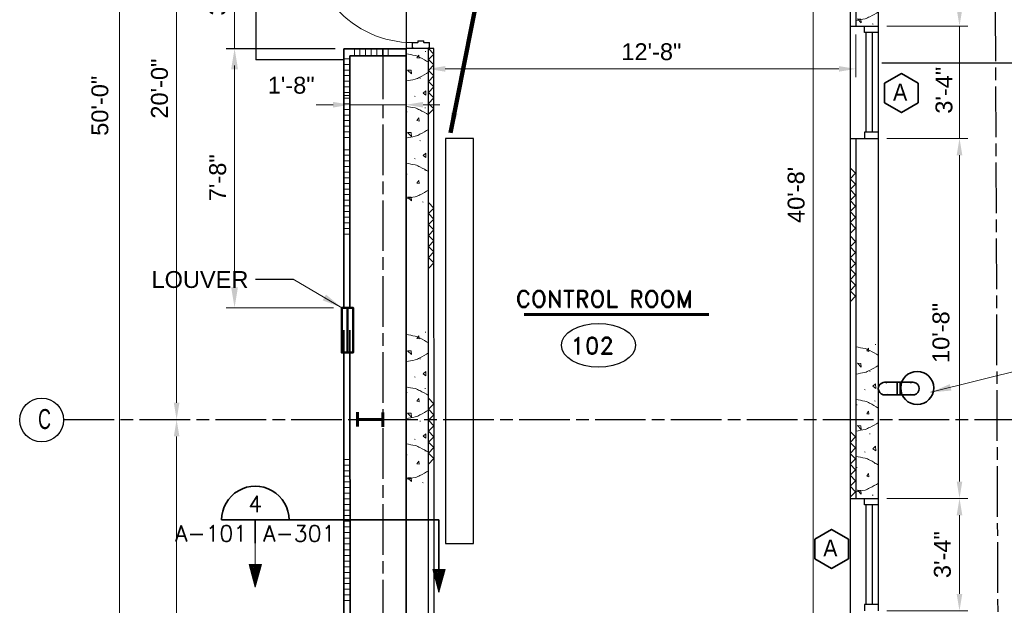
# Model space of a CAD drawing. Extents: x 417 to 1755, y 1849 to 2768.
# Tile 2 of 11: x 433 to 783, y 2087 to 2295. Entities that reach past the tile are written whole.
import ezdxf
from ezdxf.enums import TextEntityAlignment as Align

# ---------------------------------------------------------------- set-up
doc = ezdxf.new("R2010")
doc.units = 0
doc.header["$MEASUREMENT"] = 0
doc.linetypes.add('ACAD_ISO08W100', pattern=[36, 24, -3, 6, -3])
for name, color, linetype, lineweight in [('06_G-Anno-Symb', 6, 'Continuous', 5), ('4', 7, 'Continuous', 18), ('A-Anno-Dims', 33, 'Continuous', 25), ('A-Anno-Patt', 152, 'Continuous', 18), ('A-Anno-Symb', 6, 'Continuous', 35), ('A-Anno-Text', 53, 'Continuous', 25), ('A-Cols-Prim', 6, 'Continuous', 35), ('A-Eqpm-Fixd', 4, 'Continuous', 50), ('A-Flor-Spcl', 3, 'Continuous', 35), ('A-Glaz-Full', 1, 'Continuous', 25), ('A-Grid-Iden', 1, 'Continuous', 25), ('A-Wall-Cntr', 5, 'ACAD_ISO08W100', 18), ('A-Wall-Full-Extr', 2, 'Continuous', 35), ('A-Wall-Full-Intr', 3, 'Continuous', 25), ('A-Wall-Jamb', 1, 'Continuous', 25), ('od37a201$0$A-Elev-Fixt', 2, 'Continuous', 35), ('pe26ac01$0$A-Door-Prht', 6, 'Continuous', 35), ('pe26ac01$0$A-Wall-Jamb', 1, 'Continuous', 25)]:
    doc.layers.add(name, color=color, linetype=linetype, lineweight=lineweight)
for name, color, linetype in [('14_A-FLOR-NUMB', 4, 'Continuous'), ('52', 7, 'Continuous'), ('TEXT', 1, 'Continuous')]:
    doc.layers.add(name, color=color, linetype=linetype)
doc.styles.add('notes', font='ARIAL.TTF')
doc.styles.add('od38a1 plan$0$Style-WORKING', font='WORKING.shx')
doc.styles.add('ROMAND', font='romand.shx')
doc.styles.get("Standard").update_dxf_attribs({"font": 'txt.shx'})
doc.styles.add('Style-Arial', font='ARIAL.TTF')
doc.styles.add('Text', font='ARIAL.TTF', dxfattribs={"height": 0.125})
doc.dimstyles.new('EARCH', dxfattribs={"dimtxt": 0.125, "dimasz": 0.125, "dimexe": 0.0625, "dimexo": 0.0625, "dimgap": 0.0625, "dimtad": 1, "dimdec": 4, "dimzin": 3, "dimdsep": 46, "dimlunit": 4, "dimtxsty": 'notes', "dimcen": 0, "dimclrd": 256, "dimclre": 256, "dimadec": 0, "dimazin": 0, "dimtfac": 0.75, "dimtdec": 4, "dimtmove": 1, "dimatfit": 3, "dimfxl": 0, "dimfrac": 1, "dimtolj": 1, "dimtzin": 3, "dimlwd": 18, "dimlwe": 18, "dimarcsym": 0})
doc.dimstyles.new('Std-Arch', dxfattribs={"dimtxt": 0.125, "dimasz": 0.15, "dimexe": 0.0625, "dimexo": 0.0625, "dimgap": 0.0625, "dimtad": 1, "dimdec": 4, "dimzin": 11, "dimdsep": 46, "dimlunit": 4, "dimtxsty": 'Text', "dimcen": 0.09, "dimclrd": 256, "dimclre": 256, "dimadec": 4, "dimazin": 3, "dimtfac": 1, "dimtdec": 4, "dimtofl": 0, "dimtmove": 1, "dimatfit": 3, "dimfxl": 0, "dimfrac": 2, "dimtzin": 11, "dimlwd": 18, "dimlwe": 18, "dimarcsym": 0})

# ---------------------------------------------------------------- blocks, each defined once
blk = doc.blocks.new('dr6mas')
at = {"layer": 'pe26ac01$0$A-Door-Prht', "color": 3, "linetype": 'Continuous', "lineweight": 0}
for p, q in [((-6.06, 37.98), (-6.06, 39.7)), ((-6.06, 37.98), (-6.06, 39.7)), ((-5.96, 37.98), (-5.96, 39.7)), ((-5.91, 39.85), (-5.66, 39.85)), ((-5.91, 39.75), (-5.66, 39.75)), ((-5.66, 39.75), (-5.66, 39.85)), ((-0.45, 39.85), (-0.45, 39.75)), ((-0.09, 39.85), (-0.45, 39.85)), ((-0.09, 39.75), (-0.45, 39.75)), ((-0.04, 37.98), (-0.04, 39.7)), ((0.06, 37.98), (0.06, 39.7)), ((-5.91, 37.93), (-4.12, 37.93)), ((-5.91, 37.82), (-4.12, 37.82)), ((-4.07, 37.77), (-4.07, 37.47)), ((-4.07, 37.72), (-4.07, 37.47)), ((-3.97, 37.77), (-3.97, 37.47)), ((-3.92, 37.42), (-2.08, 37.42)), ((-3.92, 37.32), (-2.08, 37.32)), ((-2.03, 37.77), (-2.03, 37.47)), ((-1.93, 37.77), (-1.93, 37.47)), ((-1.93, 37.72), (-1.93, 37.47)), ((-0.09, 37.93), (-1.88, 37.93)), ((-0.09, 37.82), (-1.88, 37.82)), ((-6.06, 1.87), (-6.06, 0.15)), ((-6.06, 1.87), (-6.06, 0.15)), ((-5.96, 1.87), (-5.96, 0.15)), ((-5.91, 2.03), (-4.12, 2.03)), ((-5.91, 1.92), (-4.12, 1.92)), ((-5.91, 0.1), (-5.66, 0.1)), ((-5.66, 0.1), (-5.66, 0)), ((-4.07, 2.13), (-4.07, 2.38)), ((-4.07, 2.08), (-4.07, 2.38)), ((-3.97, 2.08), (-3.97, 2.38)), ((-3.92, 2.53), (-2.08, 2.53)), ((-3.92, 2.43), (-2.08, 2.43)), ((-2.03, 2.08), (-2.03, 2.38)), ((-1.93, 2.08), (-1.93, 2.38)), ((-1.93, 2.13), (-1.93, 2.38)), ((-0.09, 2.03), (-1.88, 2.03)), ((-0.09, 1.92), (-1.88, 1.92)), ((-0.45, 0), (-0.45, 0.1)), ((-0.09, 0.1), (-0.45, 0.1)), ((-0.04, 1.87), (-0.04, 0.15)), ((0.06, 1.87), (0.06, 0.15)), ((-5.91, 0), (-5.66, 0)), ((-0.09, 0), (-0.45, 0))]:
    blk.add_line(p, q, dxfattribs=at)
at = {"layer": 'pe26ac01$0$A-Door-Prht', "color": 2, "linetype": 'Continuous', "lineweight": 0}
for p, q in [((-42.46, 3.84), (-5.91, 3.84)), ((-5.91, 3.84), (-5.91, 2.02)), ((-5.91, 2.02), (-42.46, 2.02))]:
    blk.add_line(p, q, dxfattribs=at)
at = {"layer": 'pe26ac01$0$A-Door-Prht', "color": 3, "linetype": 'Continuous', "lineweight": 0}
for centre, radius, start, end in [((-5.91, 39.7), 0.152, 90, 180), ((-5.91, 39.7), 0.0508, 90, 180), ((-0.09, 39.7), 0.152, 0, 90), ((-0.09, 39.7), 0.0508, 0, 90), ((-5.91, 37.98), 0.152, 180, 270), ((-5.91, 37.98), 0.0508, 180, 270), ((-4.12, 37.77), 0.152, 0, 90), ((-4.12, 37.77), 0.0508, 0, 90), ((-3.92, 37.47), 0.152, 180, 270), ((-3.92, 37.47), 0.0508, 180, 270), ((-2.08, 37.47), 0.152, 270, 0), ((-2.08, 37.47), 0.0508, 270, 0), ((-1.88, 37.77), 0.152, 90, 180), ((-1.88, 37.77), 0.0508, 90, 180), ((-0.09, 37.98), 0.152, 270, 0), ((-0.09, 37.98), 0.0508, 270, 0), ((-5.91, 1.87), 0.152, 90, 180), ((-5.91, 0.15), 0.152, 180, 270), ((-5.91, 1.87), 0.0508, 90, 180), ((-5.91, 0.15), 0.0508, 180, 270), ((-4.12, 2.08), 0.0508, 270, 0), ((-4.12, 2.08), 0.152, 270, 0), ((-3.92, 2.38), 0.152, 90, 180), ((-3.92, 2.38), 0.0508, 90, 180), ((-2.08, 2.38), 0.152, 0, 90), ((-2.08, 2.38), 0.0508, 0, 90), ((-1.88, 2.08), 0.152, 180, 270), ((-1.88, 2.08), 0.0508, 180, 270), ((-0.09, 1.87), 0.152, 0, 90), ((-0.09, 1.87), 0.0508, 0, 90), ((-0.09, 0.15), 0.152, 270, 0), ((-0.09, 0.15), 0.0508, 270, 0)]:
    blk.add_arc(centre, radius, start, end, dxfattribs=at)
at = {"layer": 'pe26ac01$0$A-Door-Prht', "color": 2, "linetype": 'Continuous', "lineweight": 0}
blk.add_arc((-5.91, 1.35), 36.55, 90.0785, 186.3608, dxfattribs=at)
at = {"layer": 'pe26ac01$0$A-Wall-Jamb', "color": 3, "linetype": 'Continuous', "lineweight": 0}
for p, q in [((0, 40), (-6, 40)), ((0, 0), (-6, 0))]:
    blk.add_line(p, q, dxfattribs=at)
blk = doc.blocks.new('*D145')
at = {"layer": 'A-Anno-Dims', "lineweight": 18}
for p, q in [((570.68, 2281.75), (570.68, 2261.76)), ((550.68, 2279.12), (550.68, 2261.76)), ((538.68, 2264.76), (544.68, 2264.76)), ((550.68, 2264.76), (570.68, 2264.76)), ((582.68, 2264.76), (576.68, 2264.76))]:
    blk.add_line(p, q, dxfattribs=at)
at = {"layer": 'A-Anno-Dims', "lineweight": 18, "extrusion": (0, 0, -1)}
blk.add_solid([(-544.68, 2265.76), (-550.68, 2264.76), (-544.68, 2263.76)], dxfattribs=at)
at = {"layer": 'A-Anno-Dims', "lineweight": 18}
blk.add_solid([(576.68, 2263.76), (570.68, 2264.76), (576.68, 2265.76)], dxfattribs=at)
at = {"layer": 'A-Anno-Dims', "linetype": 'Continuous', "lineweight": 18, "insert": (529.77, 2271.66), "char_height": 6, "attachment_point": 5, "style": 'notes'}
blk.add_mtext('1\'-8"', dxfattribs=at)
blk = doc.blocks.new('*D146')
at = {"layer": 'A-Anno-Dims', "lineweight": 18}
for p, q in [((730.55, 2289.76), (730.55, 2274.51)), ((578.56, 2281.75), (578.56, 2274.51)), ((584.56, 2277.51), (724.55, 2277.51))]:
    blk.add_line(p, q, dxfattribs=at)
blk.add_solid([(584.56, 2276.51), (578.56, 2277.51), (584.56, 2278.51)], dxfattribs=at)
at = {"layer": 'A-Anno-Dims', "lineweight": 18, "extrusion": (0, 0, -1)}
blk.add_solid([(-724.55, 2278.51), (-730.55, 2277.51), (-724.55, 2276.51)], dxfattribs=at)
at = {"layer": 'A-Anno-Dims', "linetype": 'Continuous', "lineweight": 18, "insert": (657.87, 2283.58), "char_height": 6, "attachment_point": 5, "style": 'notes'}
blk.add_mtext('12\'-8"', dxfattribs=at)
blk = doc.blocks.new('*D75')
at = {"layer": 'A-Anno-Dims', "lineweight": 18}
for p, q in [((731.76, 2295.76), (731.76, 2309.42)), ((739.79, 2288.67), (739.79, 2309.42)), ((719.76, 2306.42), (725.76, 2306.42)), ((731.76, 2306.42), (739.79, 2306.42)), ((745.79, 2306.42), (751.79, 2306.42))]:
    blk.add_line(p, q, dxfattribs=at)
at = {"layer": 'A-Anno-Dims', "lineweight": 18, "extrusion": (0, 0, -1)}
blk.add_solid([(-725.76, 2307.42), (-731.76, 2306.42), (-725.76, 2305.42)], dxfattribs=at)
at = {"layer": 'A-Anno-Dims', "lineweight": 18}
blk.add_solid([(745.79, 2305.42), (739.79, 2306.42), (745.79, 2307.42)], dxfattribs=at)
at = {"layer": 'A-Anno-Dims', "linetype": 'Continuous', "lineweight": 18, "style": 'notes'}
blk.add_text('8"', height=6, dxfattribs=at).set_placement((718.67, 2313), align=Align.MIDDLE_LEFT)
blk = doc.blocks.new('*D147')
at = {"layer": 'A-Anno-Dims', "lineweight": 18}
for p, q in [((509.64, 2336.9), (509.64, 2330.9)), ((545.79, 2324.9), (506.64, 2324.9)), ((509.64, 2324.9), (509.64, 2284.75)), ((545.44, 2284.75), (506.64, 2284.75)), ((509.64, 2278.75), (509.64, 2272.75))]:
    blk.add_line(p, q, dxfattribs=at)
blk.add_solid([(510.64, 2330.9), (509.64, 2324.9), (508.64, 2330.9)], dxfattribs=at)
at = {"layer": 'A-Anno-Dims', "lineweight": 18, "extrusion": (0, 0, -1)}
blk.add_solid([(-508.64, 2278.75), (-509.64, 2284.75), (-510.64, 2278.75)], dxfattribs=at)
at = {"layer": 'A-Anno-Dims', "linetype": 'Continuous', "lineweight": 18, "insert": (503.57, 2304.82), "char_height": 6, "attachment_point": 5, "rotation": 90, "style": 'notes'}
blk.add_mtext('3\'-4"', dxfattribs=at)
blk = doc.blocks.new('*D121')
at = {"layer": 'A-Anno-Dims', "lineweight": 18}
for p, q in [((489.02, 2392.78), (486.02, 2392.78)), ((489.02, 2386.78), (489.02, 2158.78)), ((484.75, 2152.78), (492.02, 2152.78))]:
    blk.add_line(p, q, dxfattribs=at)
at = {"layer": 'A-Anno-Dims', "lineweight": 18, "extrusion": (0, 0, -1)}
blk.add_solid([(-488.02, 2386.78), (-489.02, 2392.78), (-490.02, 2386.78)], dxfattribs=at)
at = {"layer": 'A-Anno-Dims', "lineweight": 18}
blk.add_solid([(490.02, 2158.78), (489.02, 2152.78), (488.02, 2158.78)], dxfattribs=at)
at = {"layer": 'A-Anno-Dims', "linetype": 'Continuous', "insert": (482.96, 2270.49), "char_height": 6, "attachment_point": 5, "rotation": 90, "style": 'notes'}
blk.add_mtext('20\'-0"', dxfattribs=at)
blk = doc.blocks.new('*D122')
at = {"layer": 'A-Anno-Dims', "lineweight": 18}
for p, q in [((488.55, 2152.78), (492.02, 2152.78)), ((489.02, 2146.78), (489.02, 1986.78)), ((487.31, 1980.78), (486.02, 1980.78))]:
    blk.add_line(p, q, dxfattribs=at)
at = {"layer": 'A-Anno-Dims', "lineweight": 18, "extrusion": (0, 0, -1)}
blk.add_solid([(-488.02, 2146.78), (-489.02, 2152.78), (-490.02, 2146.78)], dxfattribs=at)
at = {"layer": 'A-Anno-Dims', "lineweight": 18}
blk.add_solid([(490.02, 1986.78), (489.02, 1980.78), (488.02, 1986.78)], dxfattribs=at)
at = {"layer": 'A-Anno-Dims', "linetype": 'Continuous', "insert": (483.01, 2064.9), "char_height": 6, "attachment_point": 5, "rotation": 90, "style": 'notes'}
blk.add_mtext('14\'-4"', dxfattribs=at)
blk = doc.blocks.new('*D119')
at = {"layer": 'A-Anno-Dims', "lineweight": 18}
for p, q in [((547.7, 2572.29), (465.66, 2572.29)), ((468.66, 2566.29), (468.66, 1978.45)), ((547.7, 1972.45), (465.66, 1972.45))]:
    blk.add_line(p, q, dxfattribs=at)
at = {"layer": 'A-Anno-Dims', "lineweight": 18, "extrusion": (0, 0, -1)}
blk.add_solid([(-467.66, 2566.29), (-468.66, 2572.29), (-469.66, 2566.29)], dxfattribs=at)
at = {"layer": 'A-Anno-Dims', "lineweight": 18}
blk.add_solid([(469.66, 1978.45), (468.66, 1972.45), (467.66, 1978.45)], dxfattribs=at)
at = {"layer": 'A-Anno-Dims', "linetype": 'Continuous', "lineweight": 18, "insert": (461.77, 2264.39), "char_height": 6, "attachment_point": 5, "rotation": 90, "style": 'notes'}
blk.add_mtext('50\'-0"', dxfattribs=at)
blk = doc.blocks.new('*D76')
at = {"layer": 'A-Anno-Dims', "lineweight": 18}
for p, q in [((768.65, 2304.76), (768.65, 2298.76)), ((742.79, 2292.76), (771.65, 2292.76)), ((768.65, 2292.76), (768.65, 2252.78)), ((745.79, 2252.78), (771.65, 2252.78)), ((768.65, 2246.78), (768.65, 2240.78))]:
    blk.add_line(p, q, dxfattribs=at)
blk.add_solid([(769.65, 2298.76), (768.65, 2292.76), (767.65, 2298.76)], dxfattribs=at)
at = {"layer": 'A-Anno-Dims', "lineweight": 18, "extrusion": (0, 0, -1)}
blk.add_solid([(-767.65, 2246.78), (-768.65, 2252.78), (-769.65, 2246.78)], dxfattribs=at)
at = {"layer": 'A-Anno-Dims', "linetype": 'Continuous', "style": 'notes'}
blk.add_text('3\'-4"', height=6, rotation=90, dxfattribs=at).set_placement((763.12, 2261.57), align=Align.MIDDLE_LEFT)
blk = doc.blocks.new('*D77')
at = {"layer": 'A-Anno-Dims', "lineweight": 18}
for p, q in [((742.79, 2252.78), (771.65, 2252.78)), ((768.65, 2246.78), (768.65, 2130.76)), ((742.79, 2124.76), (771.65, 2124.76))]:
    blk.add_line(p, q, dxfattribs=at)
at = {"layer": 'A-Anno-Dims', "lineweight": 18, "extrusion": (0, 0, -1)}
blk.add_solid([(-767.65, 2246.78), (-768.65, 2252.78), (-769.65, 2246.78)], dxfattribs=at)
at = {"layer": 'A-Anno-Dims', "lineweight": 18}
blk.add_solid([(769.65, 2130.76), (768.65, 2124.76), (767.65, 2130.76)], dxfattribs=at)
at = {"layer": 'A-Anno-Dims', "linetype": 'Continuous', "style": 'notes'}
blk.add_text('10\'-8"', height=6, rotation=90, dxfattribs=at).set_placement((762.04, 2172.93), align=Align.MIDDLE_LEFT)
blk = doc.blocks.new('*D39')
at = {"layer": 'A-Anno-Dims', "lineweight": 18}
for p, q in [((742.79, 2124.76), (771.65, 2124.76)), ((768.65, 2118.76), (768.65, 2090.79)), ((742.79, 2084.79), (771.65, 2084.79))]:
    blk.add_line(p, q, dxfattribs=at)
at = {"layer": 'A-Anno-Dims'}
for points in [[(767.65, 2118.76), (769.65, 2118.76), (768.65, 2124.76)], [(767.65, 2090.79), (769.65, 2090.79), (768.65, 2084.79)]]:
    blk.add_solid(points, dxfattribs=at)
at = {"layer": 'A-Anno-Dims', "insert": (762.59, 2104.77), "char_height": 6, "attachment_point": 5, "rotation": 90, "style": 'notes'}
blk.add_mtext('\\A1;3\'-4"', dxfattribs=at)
blk = doc.blocks.new('rmno')
at = {"layer": '14_A-FLOR-NUMB'}
blk.add_ellipse((0, 0), major_axis=(52.8, 0), ratio=0.590246, dxfattribs=at)
at = {"layer": 'TEXT', "linetype": 'ByBlock', "style": 'ROMAND'}
blk.add_attdef('X', (-39.8, -12.6), '', height=24, dxfattribs=at)
blk = doc.blocks.new('ROOMNAME')
at = {"color": 0, "lineweight": 40, "style": 'ROMAND'}
blk.add_attdef('X', (-12.2, -12.1), '', height=24, dxfattribs=at)
blk = doc.blocks.new('*D54')
at = {"layer": 'A-Anno-Dims', "lineweight": 18}
for p, q in [((728.76, 2476.52), (713.64, 2476.52)), ((716.64, 1994.87), (716.64, 2470.52)), ((728.76, 1988.87), (713.64, 1988.87))]:
    blk.add_line(p, q, dxfattribs=at)
at = {"layer": 'A-Anno-Dims'}
for points in [[(715.64, 2470.52), (717.64, 2470.52), (716.64, 2476.52)], [(715.64, 1994.87), (717.64, 1994.87), (716.64, 1988.87)]]:
    blk.add_solid(points, dxfattribs=at)
at = {"layer": 'A-Anno-Dims', "insert": (710.58, 2232.7), "char_height": 6, "attachment_point": 5, "rotation": 90, "style": 'notes'}
blk.add_mtext("\\A1;40'-8'", dxfattribs=at)
blk = doc.blocks.new('*D55')
at = {"layer": 'A-Anno-Dims', "lineweight": 18}
for p, q in [((742.35, 2484.75), (817.5, 2484.75)), ((814.5, 1986.78), (814.5, 2478.75)), ((742.79, 1980.78), (817.5, 1980.78))]:
    blk.add_line(p, q, dxfattribs=at)
at = {"layer": 'A-Anno-Dims'}
for points in [[(813.5, 2478.75), (815.5, 2478.75), (814.5, 2484.75)], [(813.5, 1986.78), (815.5, 1986.78), (814.5, 1980.78)]]:
    blk.add_solid(points, dxfattribs=at)
at = {"layer": 'A-Anno-Dims', "insert": (808.44, 2350.6), "char_height": 6, "attachment_point": 5, "rotation": 90, "style": 'notes'}
blk.add_mtext('\\A1;42\'-0"', dxfattribs=at)
blk = doc.blocks.new('8CMU')
for p, q in [((10.05, 7.7), (10.05, 7.98)), ((19.64, 7.89), (19.56, 8.09)), ((32.25, 7.7), (32.25, 7.98)), ((41.84, 7.89), (41.76, 8.09)), ((15.5, 4.89), (15.6, 5.11)), ((37.69, 4.89), (37.81, 5.11)), ((0.14, 2.01), (0.18, 2.29)), ((11.45, 1.29), (11.47, 1.49)), ((21.99, 3), (22.03, 3.27)), ((33.64, 1.29), (33.67, 1.49)), ((44.2, 3), (44.24, 3.27)), ((53.72, 1.09), (53.74, 1.3))]:
    blk.add_line(p, q)
for points, knots in [([(1.38, 8.09), (1.59, 7.02), (1.8, 5.95), (2.01, 4.88), (2.13, 4.28), (2.46, 3.75), (2.73, 3.2), (3.27, 2.13), (3.82, 1.09), (4.49, 0.09)], [0, 0, 0, 0, 0.377497, 0.377497, 0.377497, 0.58782, 0.58782, 0.58782, 1, 1, 1, 1]), ([(13.98, 8.09), (13.77, 7.02), (13.56, 5.95), (13.35, 4.88), (13.23, 4.28), (12.9, 3.75), (12.63, 3.2), (12.09, 2.13), (11.54, 1.09), (10.87, 0.09)], [0, 0, 0, 0, 0.377499, 0.377499, 0.377499, 0.587821, 0.587821, 0.587821, 1, 1, 1, 1]), ([(22.93, 8.09), (23.14, 7.02), (23.35, 5.95), (23.56, 4.88), (23.68, 4.28), (24.01, 3.75), (24.28, 3.2), (24.82, 2.13), (25.37, 1.09), (26.04, 0.09)], [0, 0, 0, 0, 0.377499, 0.377499, 0.377499, 0.587821, 0.587821, 0.587821, 1, 1, 1, 1]), ([(34.23, 8.09), (34.03, 7.05), (33.82, 6), (33.62, 4.96), (33.5, 4.36), (33.17, 3.83), (32.9, 3.28), (32.36, 2.21), (31.81, 1.17), (31.14, 0.17)], [0, 0, 0, 0, 0.371607, 0.371607, 0.371607, 0.58392, 0.58392, 0.58392, 1, 1, 1, 1]), ([(43.22, 8.09), (43.42, 7.05), (43.63, 6), (43.83, 4.96), (43.95, 4.36), (44.28, 3.83), (44.55, 3.28), (45.09, 2.21), (45.64, 1.17), (46.31, 0.17)], [0, 0, 0, 0, 0.371609, 0.371609, 0.371609, 0.583921, 0.583921, 0.583921, 1, 1, 1, 1]), ([(52.92, 8.09), (52.71, 7.02), (52.5, 5.95), (52.29, 4.88), (52.17, 4.28), (51.85, 3.75), (51.57, 3.2), (51.04, 2.13), (50.48, 1.09), (49.82, 0.09)], [0, 0, 0, 0, 0.377497, 0.377497, 0.377497, 0.58782, 0.58782, 0.58782, 1, 1, 1, 1])]:
    blk.add_open_spline(points, degree=3, knots=knots)
for points in [[(1.87, 6.35), (1.94, 7.6), (0.55, 6.25)], [(24.84, 6.35), (24.9, 7.6), (23.52, 6.25)], [(47.04, 6.35), (47.1, 7.6), (45.72, 6.25)], [(6.73, 3.49), (7.86, 3.64), (6.91, 4.28)], [(28.93, 3.49), (30.06, 3.64), (29.11, 4.28)], [(51.29, 3.49), (52.43, 3.64), (51.47, 4.28)], [(15.96, 1.09), (16.71, 2.09), (17.56, 1.13)], [(38.16, 1.09), (38.91, 2.09), (39.76, 1.13)]]:
    blk.add_3dface(points)
blk = doc.blocks.new('stud')
at = {"layer": '52'}
for p, q in [((0, 0), (150, 150)), ((300, 0), (150, 150)), ((300, 0), (450, 150)), ((600, 0), (450, 150)), ((600, 0), (750, 150)), ((900, 0), (750, 150)), ((900, 0), (1050, 150)), ((1200, 0), (1050, 150)), ((1200, 0), (1350, 150)), ((1500, 0), (1350, 150)), ((1500, 0), (1650, 150)), ((1800, 0), (1650, 150))]:
    blk.add_line(p, q, dxfattribs=at)
blk = doc.blocks.new('od37a201$0$PELDN')
blk.add_line((-0.0938, 0.0468), (-0.0938, -0.0469))
blk.add_arc((0, 0), 0.0469, 245.29111, 112.81672)
blk = doc.blocks.new('*D156')
at = {"layer": 'A-Anno-Dims', "lineweight": 13}
for p, q in [((545.44, 2284.59), (506.64, 2284.59)), ((509.64, 2277.39), (509.64, 2199.79)), ((544.79, 2192.59), (506.64, 2192.59))]:
    blk.add_line(p, q, dxfattribs=at)
at = {"layer": 'A-Anno-Dims', "lineweight": 13, "extrusion": (0, 0, -1)}
blk.add_solid([(-508.44, 2277.39), (-509.64, 2284.59), (-510.84, 2277.39)], dxfattribs=at)
at = {"layer": 'A-Anno-Dims', "lineweight": 13}
blk.add_solid([(510.84, 2199.79), (509.64, 2192.59), (508.44, 2199.79)], dxfattribs=at)
at = {"layer": 'A-Anno-Dims', "linetype": 'Continuous', "lineweight": 13, "style": 'Style-Arial'}
blk.add_text('7\'-8"', height=6, rotation=90, dxfattribs=at).set_placement((503.61, 2230.45), align=Align.MIDDLE_LEFT)

msp = doc.modelspace()

# ---------------------------------------------------------------- linework, layer by layer
at = {"layer": '06_G-Anno-Symb', "linetype": 'Continuous', "lineweight": 35}
for p, q in [((582.33018, 2117.09555), (504.99479, 2117.09555)), ((516.98279, 2117.09555), (516.98279, 2108.84555)), ((582.32483, 2091.42755), (582.33018, 2117.09555))]:
    msp.add_line(p, q, dxfattribs=at)
at = {"layer": '06_G-Anno-Symb', "linetype": 'Continuous', "lineweight": 20}
for p, q in [((516.97896, 2098.70709), (516.98279, 2117.09555)), ((516.97781, 2093.19909), (514.8195, 2101.31154)), ((514.8195, 2101.31154), (519.1875, 2101.31063)), ((514.97548, 2101.23351), (519.03749, 2101.25667)), ((516.97781, 2093.19909), (514.97548, 2101.23351)), ((515.16745, 2101.08947), (518.83947, 2101.14871)), ((516.98389, 2093.55909), (515.16745, 2101.08947)), ((519.1875, 2101.31063), (516.97781, 2093.19909)), ((519.03749, 2101.25667), (516.98389, 2093.55909)), ((518.83947, 2101.14871), (516.98397, 2093.94909)), ((515.40741, 2100.87342), (518.58743, 2100.95076)), ((516.98397, 2093.94909), (515.40741, 2100.87342)), ((515.61737, 2100.66938), (518.34738, 2100.71081)), ((517.01406, 2094.39309), (515.61737, 2100.66938)), ((515.86933, 2100.47133), (518.16735, 2100.57885)), ((517.02017, 2094.90309), (515.86933, 2100.47133)), ((516.12728, 2100.23127), (517.9273, 2100.3509)), ((517.05629, 2095.50308), (516.12728, 2100.23127)), ((516.43322, 2099.96721), (517.63326, 2100.14696)), ((517.05644, 2096.21108), (516.43322, 2099.96721)), ((516.70317, 2099.70915), (517.43521, 2099.919)), ((517.06857, 2096.85908), (516.70317, 2099.70915)), ((516.94314, 2099.5891), (517.26717, 2099.73303)), ((517.10472, 2097.54907), (516.94314, 2099.5891)), ((518.58743, 2100.95076), (517.01406, 2094.39309)), ((518.16735, 2100.57885), (517.05629, 2095.50308)), ((517.9273, 2100.3509), (517.05644, 2096.21108)), ((517.63326, 2100.14696), (517.06857, 2096.85908)), ((517.43521, 2099.919), (517.10472, 2097.54907)), ((517.26717, 2099.73303), (517.12296, 2098.70706)), ((580.17018, 2099.53955), (584.53818, 2099.53955)), ((582.33018, 2091.42755), (580.17018, 2099.53955)), ((580.32018, 2099.46155), (584.38818, 2099.48555)), ((582.33018, 2091.42755), (580.32018, 2099.46155)), ((580.51818, 2099.31755), (584.19018, 2099.37755)), ((582.33018, 2091.78755), (580.51818, 2099.31755)), ((580.75818, 2099.10155), (583.93818, 2099.17955)), ((582.33018, 2092.17755), (580.75818, 2099.10155)), ((580.96818, 2098.89755), (583.69818, 2098.93955)), ((582.36018, 2092.62155), (580.96818, 2098.89755)), ((581.22018, 2098.69955), (583.51818, 2098.80755)), ((582.37818, 2093.13155), (581.22018, 2098.69955)), ((581.48418, 2098.45955), (583.27818, 2098.57955)), ((582.40218, 2093.73155), (581.48418, 2098.45955)), ((581.78418, 2098.19555), (582.98418, 2098.37555)), ((582.40218, 2094.43955), (581.78418, 2098.19555)), ((582.06018, 2097.93755), (582.78618, 2098.14755)), ((582.42018, 2095.08755), (582.06018, 2097.93755)), ((582.30018, 2097.81755), (582.61818, 2097.96155)), ((582.45018, 2095.77755), (582.30018, 2097.81755)), ((584.53818, 2099.53955), (582.33018, 2091.42755)), ((584.38818, 2099.48555), (582.33018, 2091.78755)), ((584.19018, 2099.37755), (582.33018, 2092.17755)), ((583.93818, 2099.17955), (582.36018, 2092.62155)), ((583.69818, 2098.93955), (582.37818, 2093.13155)), ((583.51818, 2098.80755), (582.40218, 2093.73155)), ((583.27818, 2098.57955), (582.40218, 2094.43955)), ((582.98418, 2098.37555), (582.42018, 2095.08755)), ((582.78618, 2098.14755), (582.45018, 2095.77755)), ((582.61818, 2097.96155), (582.47418, 2096.93555))]:
    msp.add_line(p, q, dxfattribs=at)
at = {"layer": '06_G-Anno-Symb', "linetype": 'Continuous', "lineweight": 35}
msp.add_ellipse((516.99724, 2117.10373), major_axis=(-8.48528, 8.48528), ratio=1, start_param=3.926990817, end_param=7.068583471, dxfattribs=at)
at = {"layer": '14_A-FLOR-NUMB', "const_width": 1, "flags": 128}
msp.add_lwpolyline([(612.52731, 2190.18778), (678.37951, 2190.18778)], dxfattribs=at)
at = {"layer": '4', "color": 113, "linetype": 'Continuous', "lineweight": 25}
msp.add_3dface([(584.6621, 2108.73905), (594.6621, 2108.73905), (594.6621, 2252.73905), (584.6621, 2252.73905)], dxfattribs=at)
at = {"layer": 'A-Anno-Symb', "flags": 128}
for points in [[(740.80325, 2265.45489), (740.80325, 2272.38039), (746.80081, 2275.84314), (752.79825, 2272.38039), (752.79825, 2265.45489), (746.80081, 2261.99214)], [(715.97272, 2103.31821), (715.97272, 2110.24371), (721.97028, 2113.70646), (727.96772, 2110.24371), (727.96772, 2103.31821), (721.97028, 2099.85546)]]:
    msp.add_lwpolyline(points, close=True, dxfattribs=at)
at = {"layer": 'A-Anno-Text'}
msp.add_line((517.04038, 2202.68893), (530.47234, 2202.68893), dxfattribs=at)
at = {"layer": 'A-Cols-Prim', "lineweight": 60}
for p, q in [((553.33564, 2155.44554), (553.33564, 2150.33232)), ((562.41211, 2155.3326), (562.41211, 2150.21938)), ((562.41211, 2152.77599), (553.33564, 2152.77599))]:
    msp.add_line(p, q, dxfattribs=at)
at = {"layer": 'A-Eqpm-Fixd'}
msp.add_line((549.78573, 2192.59301), (549.78573, 2176.59301), dxfattribs=at)
msp.add_3dface([(547.78573, 2192.59301), (551.78573, 2192.59301), (551.78573, 2176.59301), (547.78573, 2176.59301)], dxfattribs=at)
at = {"layer": 'A-Flor-Spcl', "lineweight": 25}
for p, q in [((517.23933, 2328.75233), (517.23933, 2280.75233)), ((570.67683, 2293.89876), (570.67683, 2284.75233)), ((548.4417, 2280.75233), (517.23933, 2280.75233))]:
    msp.add_line(p, q, dxfattribs=at)
at = {"layer": 'A-Glaz-Full'}
for p, q in [((734.16758, 2290.5001), (734.16758, 2255.05948)), ((736.44697, 2290.5001), (736.44697, 2255.05948)), ((738.58261, 2292.75895), (738.58261, 2252.78009)), ((734.16758, 2122.50512), (734.16758, 2087.04396)), ((736.44697, 2122.50512), (736.44697, 2087.04396)), ((738.58261, 2124.76397), (738.58261, 2084.78511))]:
    msp.add_line(p, q, dxfattribs=at)
at = {"layer": 'A-Grid-Iden'}
msp.add_circle((441.0242, 2152.64627), 7.80272, dxfattribs=at)
at = {"layer": 'A-Wall-Cntr', "lineweight": 25, "ltscale": 0.75}
for p, q in [((778.42222, 2703.19844), (781.6566, 1937.90547)), ((562.4055, 2284.75233), (562.42494, 1896.4453)), ((448.82584, 2152.77599), (1313.88818, 2152.77599))]:
    msp.add_line(p, q, dxfattribs=at)
at = {"layer": 'A-Wall-Full-Extr'}
for p, q in [((548.4417, 2284.59301), (548.44676, 2192.59301)), ((570.67683, 2284.59301), (548.4417, 2284.59301)), ((570.67683, 2282.12385), (550.68001, 2282.12385)), ((550.68501, 2192.59301), (550.68001, 2282.12385)), ((548.44736, 2184.59293), (548.46114, 1969.30348)), ((550.69945, 1972.44534), (550.68562, 2184.59307))]:
    msp.add_line(p, q, dxfattribs=at)
at = {"layer": 'A-Wall-Full-Extr', "lineweight": 18}
for p, q in [((552.23933, 2282.12385), (552.23933, 2284.59301)), ((554.23933, 2282.12385), (554.23933, 2284.59301)), ((556.23933, 2282.12385), (556.23933, 2284.59301)), ((558.23933, 2282.12385), (558.23933, 2284.59301)), ((560.23933, 2282.12385), (560.23933, 2284.59301)), ((562.23933, 2282.12385), (562.23933, 2284.59301)), ((564.23933, 2282.12385), (564.23933, 2284.59301)), ((550.68001, 2281.10013), (548.4417, 2281.10013)), ((550.68001, 2279.10013), (548.4417, 2279.10013)), ((550.68001, 2277.10013), (548.4417, 2277.10013)), ((550.68001, 2275.10013), (548.4417, 2275.10013)), ((550.68001, 2273.10013), (548.4417, 2273.10013)), ((550.68001, 2271.10013), (548.4417, 2271.10013)), ((550.68001, 2269.10013), (548.4417, 2269.10013)), ((550.68001, 2267.10013), (548.4417, 2267.10013)), ((550.69945, 2268.00488), (548.46114, 2268.00488)), ((550.68001, 2265.10013), (548.4417, 2265.10013)), ((550.68001, 2263.10013), (548.4417, 2263.10013)), ((550.68001, 2261.10013), (548.4417, 2261.10013)), ((550.68001, 2259.10013), (548.4417, 2259.10013)), ((550.68001, 2257.10013), (548.4417, 2257.10013)), ((550.68001, 2255.10013), (548.4417, 2255.10013)), ((550.68001, 2253.10013), (548.4417, 2253.10013)), ((550.69945, 2248.78235), (548.46114, 2248.78235)), ((550.69945, 2246.78235), (548.46114, 2246.78235)), ((550.69945, 2244.78235), (548.46114, 2244.78235)), ((550.69945, 2242.78235), (548.46114, 2242.78235)), ((550.69945, 2240.78235), (548.46114, 2240.78235)), ((550.69945, 2238.78235), (548.46114, 2238.78235)), ((550.69945, 2236.78235), (548.46114, 2236.78235)), ((550.69945, 2234.78235), (548.46114, 2234.78235)), ((550.69945, 2232.78235), (548.46114, 2232.78235)), ((550.69945, 2230.78235), (548.46114, 2230.78235)), ((550.69945, 2228.78235), (548.46114, 2228.78235)), ((550.69945, 2226.78235), (548.46114, 2226.78235)), ((550.69945, 2224.78235), (548.46114, 2224.78235)), ((550.69945, 2222.78235), (548.46114, 2222.78235)), ((550.69945, 2220.78235), (548.46114, 2220.78235)), ((550.69945, 2218.78235), (548.46114, 2218.78235)), ((550.69945, 2138.62648), (548.46114, 2138.62648)), ((550.69945, 2136.62648), (548.46114, 2136.62648)), ((550.69945, 2134.62648), (548.46114, 2134.62648)), ((550.69945, 2132.62648), (548.46114, 2132.62648)), ((550.69945, 2130.62648), (548.46114, 2130.62648)), ((550.69945, 2128.62648), (548.46114, 2128.62648)), ((550.69945, 2126.62648), (548.46114, 2126.62648)), ((550.69945, 2124.62648), (548.46114, 2124.62648)), ((550.69945, 2122.62648), (548.46114, 2122.62648)), ((550.69945, 2120.62648), (548.46114, 2120.62648)), ((550.69945, 2118.62648), (548.46114, 2118.62648)), ((550.69945, 2116.62648), (548.46114, 2116.62648)), ((550.69945, 2114.62648), (548.46114, 2114.62648)), ((550.69945, 2112.62648), (548.46114, 2112.62648)), ((550.69945, 2110.62648), (548.46114, 2110.62648)), ((550.69945, 2108.62648), (548.46114, 2108.62648)), ((550.69945, 2106.45113), (548.46114, 2106.45113)), ((550.69945, 2104.45113), (548.46114, 2104.45113)), ((550.69945, 2102.45113), (548.46114, 2102.45113)), ((550.69945, 2100.45113), (548.46114, 2100.45113)), ((550.69945, 2098.45113), (548.46114, 2098.45113)), ((550.69945, 2096.45113), (548.46114, 2096.45113)), ((550.69945, 2094.45113), (548.46114, 2094.45113)), ((550.69945, 2092.45113), (548.46114, 2092.45113)), ((550.69945, 2090.45113), (548.46114, 2090.45113)), ((550.69945, 2088.45113), (548.46114, 2088.45113))]:
    msp.add_line(p, q, dxfattribs=at)
at = {"layer": 'A-Wall-Full-Intr'}
for p, q in [((570.69627, 2487.06483), (570.69627, 1972.44534)), ((738.58261, 2484.75233), (738.58261, 2292.75895)), ((730.55342, 2476.5178), (730.55342, 2292.75895)), ((728.55342, 2474.5178), (728.55342, 1990.87334)), ((570.69627, 1980.78255), (570.67683, 2284.75233)), ((578.58171, 1988.87334), (578.56227, 2284.75233)), ((580.58171, 1990.87334), (580.56227, 2284.75233)), ((1265.09702, 2279.536), (739.78573, 2279.536)), ((730.55342, 2252.78009), (730.55342, 2124.76397)), ((738.58261, 2252.78009), (738.58261, 2124.76397))]:
    msp.add_line(p, q, dxfattribs=at)
at = {"layer": 'A-Wall-Jamb'}
for p, q in [((728.55342, 2292.75895), (738.58261, 2292.75895)), ((733.61314, 2290.5001), (733.61314, 2292.75895)), ((738.58261, 2290.5001), (733.61314, 2290.5001)), ((580.56227, 2284.75233), (570.67683, 2284.75233)), ((738.58261, 2255.05948), (733.61314, 2255.05948)), ((733.61314, 2255.05948), (733.61314, 2252.78009)), ((728.55342, 2252.78009), (738.58261, 2252.78009)), ((728.55342, 2124.76397), (738.58261, 2124.76397)), ((733.61314, 2122.50512), (733.61314, 2124.76397)), ((738.58261, 2122.50512), (733.61314, 2122.50512)), ((738.58261, 2087.04396), (733.61314, 2087.04396)), ((733.61314, 2087.04396), (733.61314, 2084.78511))]:
    msp.add_line(p, q, dxfattribs=at)
at = {"layer": 'od37a201$0$A-Elev-Fixt'}
for p, q in [((740.8323, 2166.06517), (750.99468, 2166.06517)), ((740.8323, 2166.06517), (750.99468, 2166.06517)), ((740.8323, 2161.57242), (750.99468, 2161.57242)), ((740.8323, 2161.57242), (750.99468, 2161.57242))]:
    msp.add_line(p, q, dxfattribs=at)
msp.add_circle((752.41543, 2164.04267), 5.88779, dxfattribs=at)
msp.add_circle((752.41543, 2164.04267), 5.88779, dxfattribs=at)

# ---------------------------------------------------------------- block references
at = {"layer": '14_A-FLOR-NUMB', "xscale": 0.25, "yscale": 0.25, "zscale": 0.25}
for name, p, values in [('ROOMNAME', (612.69651, 2195.73283), {'X': 'CONTROL ROOM'}), ('rmno', (639.0621, 2179.23134), {'X': '102'})]:
    msp.add_blockref(name, p, dxfattribs=at).add_auto_attribs(values)
at = {"layer": 'A-Anno-Patt', "rotation": 90}
for p in [(738.73853, 2293.33263), (578.77716, 2229.99299), (578.77716, 2130.18437), (738.73853, 2125.73476)]:
    msp.add_blockref('8CMU', p, dxfattribs=at)
at = {"layer": 'A-Anno-Patt', "xscale": 0.013, "yscale": 0.013, "zscale": 0.013, "rotation": 270}
for p in [(578.56227, 2284.75233), (728.55342, 2242.35873), (578.58171, 2229.96751), (728.55342, 2218.10971), (578.58171, 2160.36101), (728.55342, 2148.58892)]:
    msp.add_blockref('stud', p, dxfattribs=at)
at = {"layer": 'A-Wall-Jamb', "yscale": -1, "rotation": 360}
msp.add_blockref('dr6mas', (578.87995, 2324.75233), dxfattribs=at)
at = {"layer": 'od37a201$0$A-Elev-Fixt', "xscale": 48, "yscale": -48}
for p, rotation in [((740.8323, 2163.81517), 180), ((740.8323, 2163.81517), 180), ((750.8603, 2163.81755), 360), ((750.8603, 2163.81755), 360)]:
    msp.add_blockref('od37a201$0$PELDN', p, dxfattribs=dict(at, rotation=rotation))

# ---------------------------------------------------------------- texts
at = {"layer": '06_G-Anno-Symb', "linetype": 'Continuous', "lineweight": 18}
msp.add_text('4', height=5.76, dxfattribs=at).set_placement((516.98279, 2122.80755), align=Align.MIDDLE_CENTER)
msp.add_text('A-101', height=5.76, dxfattribs=at).set_placement((514.12679, 2112.28955), align=Align.MIDDLE_RIGHT)
msp.add_text('A-301', height=5.76, dxfattribs=at).set_placement((519.82079, 2112.28955), align=Align.MIDDLE_LEFT)
at = {"layer": 'A-Anno-Text', "style": 'notes', "width": 0.9}
for p in [(747.39642, 2269.26285), (722.56589, 2107.12617)]:
    msp.add_text('A ', height=6, dxfattribs=at).set_placement(p, align=Align.MIDDLE_CENTER)
at = {"layer": 'A-Anno-Text', "style": 'notes'}
msp.add_text('LOUVER', height=6, dxfattribs=at).set_placement((480.10033, 2205.60892), align=Align.TOP_LEFT)
at = {"layer": 'A-Grid-Iden', "style": 'od38a1 plan$0$Style-WORKING', "width": 0.666667}
msp.add_text('C', height=7.09338, dxfattribs=at).set_placement((439.76982, 2149.43905))

# ---------------------------------------------------------------- dimensions: what is measured, and where the dimension line sits
at = {"layer": 'A-Anno-Dims', "lineweight": 18}
for base, p1, p2, text, override, picture, middle in [((468.66038, 1972.44534), (550.69945, 2572.29103), (550.69945, 1972.44534), '50\'-0"', {"dimscale": 48}, '*D119', (468.66038, 2264.39486)), ((489.01973, 2152.77599), (492.01973, 2392.77639), (481.75433, 2152.77599), '20\'-0"', {"dimscale": 48, "dimtad": 0}, '*D121', (482.95629, 2270.49046)), ((509.63742, 2284.75233), (548.79079, 2324.89608), (548.4417, 2284.75233), '3\'-4"', {"dimscale": 48, "dimtad": 0}, '*D147', (503.57194, 2304.82421)), ((489.01973, 1980.78255), (485.54652, 2152.77599), (490.30602, 1980.78255), '14\'-4"', {"dimscale": 48, "dimtad": 0}, '*D122', (483.00745, 2064.89646))]:
    dim = msp.add_linear_dim(base=base, p1=p1, p2=p2, angle=270, text=text, dimstyle='EARCH', override=override, dxfattribs=at)
    dim.commit()
    dim.dimension.update_dxf_attribs({"geometry": picture, "text_midpoint": middle, "dimtype": 160})
dim = msp.add_linear_dim(base=(814.50158, 2484.75233), p1=(739.78573, 1980.78255), p2=(739.3545, 2484.75233), angle=90, dimstyle='EARCH', override={"dimscale": 48}, dxfattribs=at)
dim.commit()
dim.dimension.update_dxf_attribs({"geometry": '*D55', "text_midpoint": (814.50158, 2350.89969), "dimtype": 160})
dim = msp.add_linear_dim(base=(715.44082, 2476.5178), p1=(730.55342, 1988.87334), p2=(730.55342, 2476.5178), angle=90, text="40'-8'", dimstyle='EARCH', override={"dimscale": 48, "dimtad": 0}, dxfattribs=at)
dim.commit()
dim.dimension.update_dxf_attribs({"geometry": '*D54', "text_midpoint": (709.37738, 2232.69557), "dimtype": 160, "insert": (-1.20312, 0)})
dim = msp.add_linear_dim(base=(738.58261, 2306.41867), p1=(730.55342, 2292.75895), p2=(738.58261, 2285.66849), dimstyle='EARCH', override={"dimscale": 48, "dimtad": 0}, dxfattribs=at)
dim.commit()
dim.dimension.update_dxf_attribs({"geometry": '*D75', "text_midpoint": (724.28055, 2312.9954), "dimtype": 160, "insert": (-1.20312, 0)})
for base, p1, p2, picture, middle in [((767.45045, 2252.78009), (738.58261, 2292.75895), (741.58261, 2252.78009), '*D76', (761.91539, 2272.91107)), ((767.45045, 2124.76397), (738.58261, 2252.78009), (738.58261, 2124.76397), '*D77', (760.84163, 2186.60818)), ((767.45045, 2084.78511), (738.58261, 2124.76397), (738.58261, 2084.78511), '*D39', (755.32322, 2110.77454))]:
    dim = msp.add_linear_dim(base=base, p1=p1, p2=p2, angle=270, dimstyle='EARCH', override={"dimscale": 48, "dimtad": 0}, dxfattribs=at)
    dim.commit()
    dim.dimension.update_dxf_attribs({"geometry": picture, "text_midpoint": middle, "dimtype": 160, "insert": (-1.20312, 0)})
for base, p1, p2, text, override, picture, middle in [((730.55342, 2277.51392), (578.56227, 2284.75233), (730.55342, 2292.75895), '12\'-8"', {"dimscale": 48, "dimtad": 0}, '*D146', (657.86844, 2283.5794)), ((570.67683, 2264.76374), (550.68001, 2282.12385), (570.67683, 2284.75233), '1\'-8"', {"dimscale": 48}, '*D145', (529.76795, 2264.76374))]:
    dim = msp.add_linear_dim(base=base, p1=p1, p2=p2, text=text, dimstyle='EARCH', override=override, dxfattribs=at)
    dim.commit()
    dim.dimension.update_dxf_attribs({"geometry": picture, "text_midpoint": middle, "dimtype": 160})
dim = msp.add_linear_dim(base=(509.63742, 2192.59301), p1=(548.4417, 2284.59301), p2=(547.78573, 2192.59301), angle=270, dimstyle='Std-Arch', override={"dimtxt": 6, "dimasz": 7.2, "dimexe": 3, "dimexo": 3, "dimgap": 3, "dimtxsty": 'Style-Arial'}, dxfattribs=at)
dim.commit()
dim.dimension.update_dxf_attribs({"geometry": '*D156', "text_midpoint": (509.63742, 2238.59301)})

# ---------------------------------------------------------------- leaders
at = {"layer": 'A-Anno-Text', "lineweight": 18}
for points, override in [([(586.42554, 2254.72159), (596.9948, 2308.329), (608.46001, 2308.32078)], {"dimtxt": 6, "dimasz": 7.2, "dimgap": 3, "dimtxsty": 'Style-Arial', "dimclrd": 0, "dimlwd": 65534}), ([(547.78573, 2192.59301), (530.47234, 2202.68893)], {"dimscale": 1, "dimasz": 7.2, "dimgap": 3, "dimclrd": 0, "dimlwd": 13}), ([(757.30534, 2162.49622), (817.98031, 2177.79509)], {"dimscale": 1, "dimasz": 7.2, "dimgap": 3, "dimclrd": 0, "dimlwd": 13})]:
    msp.add_leader(points, dimstyle='Std-Arch', override=override, dxfattribs=at)

doc.saveas('drawing.dxf')
